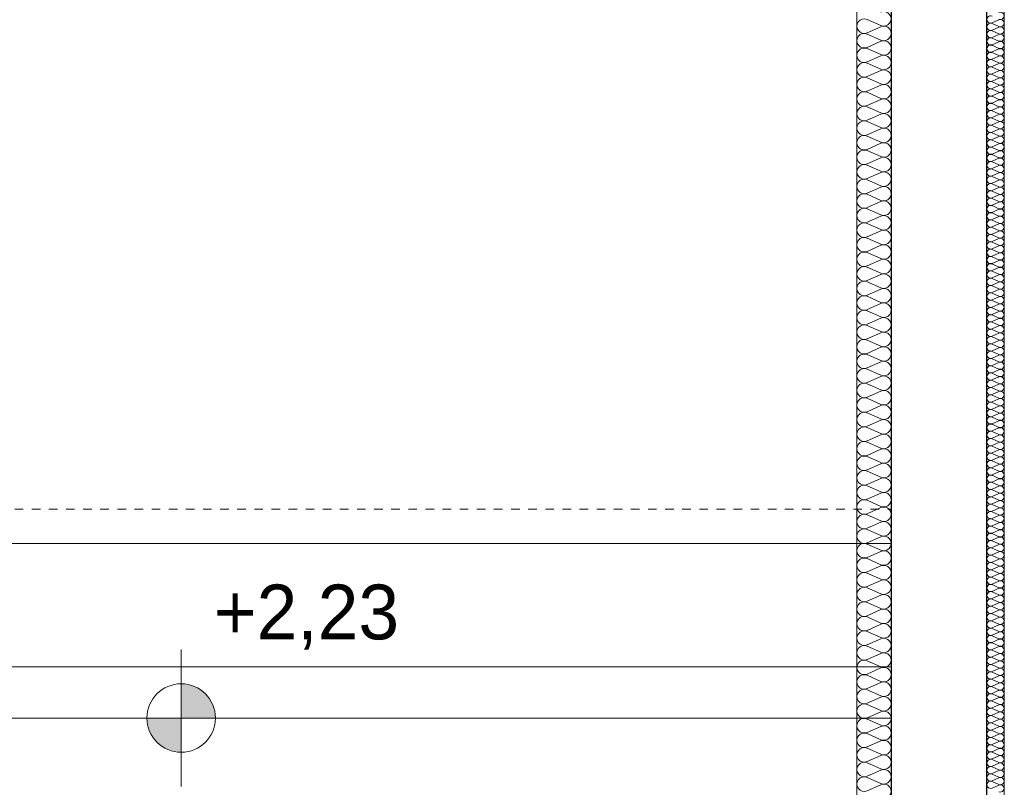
# Model space of a CAD drawing. Extents: x -515158 to -464725, y 20769 to 114053.
# Tile 38 of 69: x -500584 to -497708, y 69402 to 71644. Entities that reach past the tile are written whole.
import ezdxf

# ---------------------------------------------------------------- set-up
doc = ezdxf.new("R2010")
doc.units = 0
doc.header["$MEASUREMENT"] = 0
doc.linetypes.add('Hidden Line', pattern=[50, 25, -25])
for name, color, linetype, lineweight in [('#podkład', 252, 'Continuous', 9), ('Arch ocieplenie_Nr_Pióra__44', 252, 'Continuous', 9), ('Arch ocieplenie_Nr_Pióra__9', 252, 'Continuous', 9), ('Arch wykończenie_Nr_Pióra__3', 252, 'Continuous', 18), ('INWENT DACH_Nr_Pióra__21', 252, 'Continuous', 9), ('INWENT RURY SPUSTOWE_Nr_Pióra__21', 252, 'Continuous', 9), ('INWENT RZĘDNE_Nr_Pióra__21', 252, 'Continuous', 9), ('INWENT.ŚCIANY_Nr_Pióra__1', 252, 'Continuous', 25), ('INWENT.ŚCIANY_Nr_Pióra__21', 252, 'Continuous', 9)]:
    doc.layers.add(name, color=color, linetype=linetype, lineweight=lineweight)
doc.layers.add('Arch ocieplenie', color=252, linetype='Continuous')
doc.layers.add('INWENT RZĘDNE', color=252, linetype='Continuous')
doc.styles.add('GENERATED_STYLE_3', font='txt')

# ---------------------------------------------------------------- blocks, each defined once
blk = doc.blocks.new('Koty wysokościowe_39', base_point=(-500112.1, 71817.6))
at = {"layer": 'INWENT RZĘDNE_Nr_Pióra__21', "linetype": 'Continuous'}
for points in [[(-500112.1, 71817.6), (-500012.1, 71817.6), (-500019.7, 71855.9), (-500041.4, 71888.3), (-500073.9, 71910), (-500112.1, 71917.6)], [(-500112.1, 71817.6), (-500212.1, 71817.6), (-500204.5, 71779.4), (-500182.8, 71746.9), (-500150.4, 71725.2), (-500112.1, 71717.6)]]:
    blk.add_hatch(color=256, dxfattribs=at).paths.add_polyline_path(points, flags=0)
for p, q in [((-500112.1, 71617.6), (-500112.1, 72017.6)), ((-500312.1, 71817.6), (-499912.1, 71817.6))]:
    blk.add_line(p, q, dxfattribs=at)
blk.add_circle((-500112.1, 71817.6), 100, dxfattribs=at)
at = {"layer": 'INWENT RZĘDNE_Nr_Pióra__21', "insert": (-500016.8, 72017.6), "char_height": 160, "attachment_point": 7, "style": 'GENERATED_STYLE_3'}
blk.add_mtext('{+2,23}', dxfattribs=at)
blk = doc.blocks.new('Izolacja cieplna 14_216', base_point=(-498038.3, 79647.6))
at = {"layer": 'Arch ocieplenie_Nr_Pióra__9', "linetype": 'Continuous'}
for p, q in [((-498108.5, 73857.9), (-498068.1, 73840.2)), ((-498068.1, 73836.7), (-498108.5, 73819)), ((-498108.5, 73815.4), (-498068.1, 73797.7)), ((-498068.1, 73794.1), (-498108.5, 73776.4)), ((-498108.5, 73772.8), (-498068.1, 73755.1)), ((-498068.1, 73751.5), (-498108.5, 73733.8)), ((-498108.5, 73730.3), (-498068.1, 73712.6)), ((-498068.1, 73709), (-498108.5, 73691.3)), ((-498108.5, 73687.7), (-498068.1, 73670)), ((-498068.1, 73666.4), (-498108.5, 73648.7)), ((-498108.5, 73645.1), (-498068.1, 73627.4)), ((-498068.1, 73623.9), (-498108.5, 73606.2)), ((-498108.5, 73602.6), (-498068.1, 73584.9)), ((-498068.1, 73581.3), (-498108.5, 73563.6)), ((-498108.5, 73560), (-498068.1, 73542.3)), ((-498068.1, 73538.8), (-498108.5, 73521)), ((-498108.5, 73517.5), (-498068.1, 73499.8)), ((-498068.1, 73496.2), (-498108.5, 73478.5)), ((-498108.5, 73474.9), (-498068.1, 73457.2)), ((-498068.1, 73453.6), (-498108.5, 73435.9)), ((-498108.5, 73432.4), (-498068.1, 73414.7)), ((-498068.1, 73411.1), (-498108.5, 73393.4)), ((-498108.5, 73389.8), (-498068.1, 73372.1)), ((-498068.1, 73368.5), (-498108.5, 73350.8)), ((-498108.5, 73347.2), (-498068.1, 73329.5)), ((-498068.1, 73326), (-498108.5, 73308.3)), ((-498108.5, 73304.7), (-498068.1, 73287)), ((-498068.1, 73283.4), (-498108.5, 73265.7)), ((-498108.5, 73262.1), (-498068.1, 73244.4)), ((-498068.1, 73240.8), (-498108.5, 73223.1)), ((-498108.5, 73219.6), (-498068.1, 73201.9)), ((-498068.1, 73198.3), (-498108.5, 73180.6)), ((-498108.5, 73177), (-498068.1, 73159.3)), ((-498068.1, 73155.7), (-498108.5, 73138)), ((-498108.5, 73134.4), (-498068.1, 73116.7)), ((-498068.1, 73113.2), (-498108.5, 73095.5)), ((-498108.5, 73091.9), (-498068.1, 73074.2)), ((-498068.1, 73070.6), (-498108.5, 73052.9)), ((-498108.5, 73049.3), (-498068.1, 73031.6)), ((-498068.1, 73028.1), (-498108.5, 73010.4)), ((-498108.5, 73006.8), (-498068.1, 72989.1)), ((-498068.1, 72985.5), (-498108.5, 72967.8)), ((-498108.5, 72964.2), (-498068.1, 72946.5)), ((-498068.1, 72942.9), (-498108.5, 72925.2)), ((-498108.5, 72921.7), (-498068.1, 72904)), ((-498068.1, 72900.4), (-498108.5, 72882.7)), ((-498108.5, 72879.1), (-498068.1, 72861.4)), ((-498068.1, 72857.8), (-498108.5, 72840.1)), ((-498108.5, 72836.5), (-498068.1, 72818.8)), ((-498068.1, 72815.3), (-498108.5, 72797.6)), ((-498108.5, 72794), (-498068.1, 72776.3)), ((-498068.1, 72772.7), (-498108.5, 72755)), ((-498108.5, 72751.4), (-498068.1, 72733.7)), ((-498068.1, 72730.1), (-498108.5, 72712.4)), ((-498108.5, 72708.9), (-498068.1, 72691.2)), ((-498068.1, 72687.6), (-498108.5, 72669.9)), ((-498108.5, 72666.3), (-498068.1, 72648.6)), ((-498068.1, 72645), (-498108.5, 72627.3)), ((-498108.5, 72623.8), (-498068.1, 72606)), ((-498068.1, 72602.5), (-498108.5, 72584.8)), ((-498108.5, 72581.2), (-498068.1, 72563.5)), ((-498068.1, 72559.9), (-498108.5, 72542.2)), ((-498108.5, 72538.6), (-498068.1, 72520.9)), ((-498068.1, 72517.4), (-498108.5, 72499.7)), ((-498108.5, 72496.1), (-498068.1, 72478.4)), ((-498068.1, 72474.8), (-498108.5, 72457.1)), ((-498108.5, 72453.5), (-498068.1, 72435.8)), ((-498068.1, 72432.2), (-498108.5, 72414.5)), ((-498108.5, 72411), (-498068.1, 72393.3)), ((-498068.1, 72389.7), (-498108.5, 72372)), ((-498108.5, 72368.4), (-498068.1, 72350.7)), ((-498068.1, 72347.1), (-498108.5, 72329.4))]:
    blk.add_line(p, q, dxfattribs=at)
for centre, start_param, end_param in [((-498059.6, 73859.7), 5.870392, 9.837571), ((-498117.1, 73838.4), 2.728799, 6.695979), ((-498059.6, 73817.2), 5.870392, 9.837571), ((-498117.1, 73795.9), 2.728799, 6.695979), ((-498117.1, 73753.3), 2.728799, 6.695979), ((-498059.6, 73774.6), 5.870392, 9.837571), ((-498059.6, 73732.1), 5.870392, 9.837571), ((-498117.1, 73710.8), 2.728799, 6.695979), ((-498117.1, 73668.2), 2.728799, 6.695979), ((-498059.6, 73689.5), 5.870392, 9.837571), ((-498059.6, 73646.9), 5.870392, 9.837571), ((-498117.1, 73625.7), 2.728799, 6.695979), ((-498117.1, 73583.1), 2.728799, 6.695979), ((-498059.6, 73604.4), 5.870392, 9.837571), ((-498059.6, 73561.8), 5.870392, 9.837571), ((-498117.1, 73540.5), 2.728799, 6.695979), ((-498117.1, 73498), 2.728799, 6.695979), ((-498059.6, 73519.3), 5.870392, 9.837571), ((-498059.6, 73476.7), 5.870392, 9.837571), ((-498117.1, 73455.4), 2.728799, 6.695979), ((-498117.1, 73412.9), 2.728799, 6.695979), ((-498059.6, 73434.1), 5.870392, 9.837571), ((-498059.6, 73391.6), 5.870392, 9.837571), ((-498117.1, 73370.3), 2.728799, 6.695979), ((-498117.1, 73327.7), 2.728799, 6.695979), ((-498059.6, 73349), 5.870392, 9.837571), ((-498059.6, 73306.5), 5.870392, 9.837571), ((-498117.1, 73285.2), 2.728799, 6.695979), ((-498117.1, 73242.6), 2.728799, 6.695979), ((-498059.6, 73263.9), 5.870392, 9.837571), ((-498059.6, 73221.4), 5.870392, 9.837571), ((-498117.1, 73200.1), 2.728799, 6.695979), ((-498059.6, 73178.8), 5.870392, 9.837571), ((-498117.1, 73157.5), 2.728799, 6.695979), ((-498059.6, 73136.2), 5.870392, 9.837571), ((-498117.1, 73115), 2.728799, 6.695979), ((-498059.6, 73093.7), 5.870392, 9.837571), ((-498117.1, 73072.4), 2.728799, 6.695979), ((-498059.6, 73051.1), 5.870392, 9.837571), ((-498117.1, 73029.8), 2.728799, 6.695979), ((-498059.6, 73008.6), 5.870392, 9.837571), ((-498117.1, 72987.3), 2.728799, 6.695979), ((-498059.6, 72966), 5.870392, 9.837571), ((-498117.1, 72944.7), 2.728799, 6.695979), ((-498059.6, 72923.4), 5.870392, 9.837571), ((-498117.1, 72902.2), 2.728799, 6.695979), ((-498059.6, 72880.9), 5.870392, 9.837571), ((-498117.1, 72859.6), 2.728799, 6.695979), ((-498059.6, 72838.3), 5.870392, 9.837571), ((-498117.1, 72817.1), 2.728799, 6.695979), ((-498059.6, 72795.8), 5.870392, 9.837571), ((-498117.1, 72774.5), 2.728799, 6.695979), ((-498059.6, 72753.2), 5.870392, 9.837571), ((-498117.1, 72731.9), 2.728799, 6.695979), ((-498117.1, 72689.4), 2.728799, 6.695979), ((-498059.6, 72710.7), 5.870392, 9.837571), ((-498059.6, 72668.1), 5.870392, 9.837571), ((-498117.1, 72646.8), 2.728799, 6.695979), ((-498117.1, 72604.3), 2.728799, 6.695979), ((-498059.6, 72625.5), 5.870392, 9.837571), ((-498059.6, 72583), 5.870392, 9.837571), ((-498117.1, 72561.7), 2.728799, 6.695979), ((-498117.1, 72519.1), 2.728799, 6.695979), ((-498059.6, 72540.4), 5.870392, 9.837571), ((-498059.6, 72497.9), 5.870392, 9.837571), ((-498117.1, 72476.6), 2.728799, 6.695979), ((-498117.1, 72434), 2.728799, 6.695979), ((-498059.6, 72455.3), 5.870392, 9.837571), ((-498059.6, 72412.7), 5.870392, 9.837571), ((-498117.1, 72391.5), 2.728799, 6.695979), ((-498117.1, 72348.9), 2.728799, 6.695979), ((-498059.6, 72370.2), 5.870392, 9.837571), ((-498059.6, 72327.6), 1.570796, 3.554385)]:
    blk.add_ellipse(centre, major_axis=(0, -21.3), ratio=0.999466, start_param=start_param, end_param=end_param, dxfattribs=at)
blk = doc.blocks.new('Izolacja cieplna 14_210', base_point=(-497758.3, 79647.6))
at = {"layer": 'Arch ocieplenie_Nr_Pióra__9', "linetype": 'Continuous'}
for p, q in [((-497723.2, 73856.9), (-497743.4, 73848)), ((-497743.4, 73846.2), (-497723.2, 73837.4)), ((-497723.2, 73835.6), (-497743.4, 73826.7)), ((-497743.4, 73825), (-497723.2, 73816.1)), ((-497723.2, 73814.3), (-497743.4, 73805.5)), ((-497743.4, 73803.7), (-497723.2, 73794.8)), ((-497723.2, 73793), (-497743.4, 73784.2)), ((-497743.4, 73782.4), (-497723.2, 73773.5)), ((-497723.2, 73771.7), (-497743.4, 73762.9)), ((-497743.4, 73761.1), (-497723.2, 73752.2)), ((-497723.2, 73750.5), (-497743.4, 73741.6)), ((-497743.4, 73739.8), (-497723.2, 73731)), ((-497723.2, 73729.2), (-497743.4, 73720.3)), ((-497743.4, 73718.5), (-497723.2, 73709.7)), ((-497723.2, 73707.9), (-497743.4, 73699)), ((-497743.4, 73697.2), (-497723.2, 73688.4)), ((-497723.2, 73686.6), (-497743.4, 73677.7)), ((-497743.4, 73676), (-497723.2, 73667.1)), ((-497723.2, 73665.3), (-497743.4, 73656.5)), ((-497743.4, 73654.7), (-497723.2, 73645.8)), ((-497723.2, 73644), (-497743.4, 73635.2)), ((-497743.4, 73633.4), (-497723.2, 73624.5)), ((-497723.2, 73622.7), (-497743.4, 73613.9)), ((-497743.4, 73612.1), (-497723.2, 73603.2)), ((-497723.2, 73601.4), (-497743.4, 73592.6)), ((-497743.4, 73590.8), (-497723.2, 73582)), ((-497723.2, 73580.2), (-497743.4, 73571.3)), ((-497743.4, 73569.5), (-497723.2, 73560.7)), ((-497723.2, 73558.9), (-497743.4, 73550)), ((-497743.4, 73548.2), (-497723.2, 73539.4)), ((-497723.2, 73537.6), (-497743.4, 73528.7)), ((-497743.4, 73526.9), (-497723.2, 73518.1)), ((-497723.2, 73516.3), (-497743.4, 73507.4)), ((-497743.4, 73505.7), (-497723.2, 73496.8)), ((-497723.2, 73495), (-497743.4, 73486.2)), ((-497743.4, 73484.4), (-497723.2, 73475.5)), ((-497723.2, 73473.7), (-497743.4, 73464.9)), ((-497743.4, 73463.1), (-497723.2, 73454.2)), ((-497723.2, 73452.4), (-497743.4, 73443.6)), ((-497743.4, 73441.8), (-497723.2, 73432.9)), ((-497723.2, 73431.2), (-497743.4, 73422.3)), ((-497743.4, 73420.5), (-497723.2, 73411.7)), ((-497723.2, 73409.9), (-497743.4, 73401)), ((-497743.4, 73399.2), (-497723.2, 73390.4)), ((-497723.2, 73388.6), (-497743.4, 73379.7)), ((-497743.4, 73377.9), (-497723.2, 73369.1)), ((-497723.2, 73367.3), (-497743.4, 73358.4)), ((-497743.4, 73356.7), (-497723.2, 73347.8)), ((-497723.2, 73346), (-497743.4, 73337.2)), ((-497743.4, 73335.4), (-497723.2, 73326.5)), ((-497723.2, 73324.7), (-497743.4, 73315.9)), ((-497743.4, 73314.1), (-497723.2, 73305.2)), ((-497723.2, 73303.4), (-497743.4, 73294.6)), ((-497743.4, 73292.8), (-497723.2, 73283.9)), ((-497723.2, 73282.2), (-497743.4, 73273.3)), ((-497743.4, 73271.5), (-497723.2, 73262.7)), ((-497723.2, 73260.9), (-497743.4, 73252)), ((-497743.4, 73250.2), (-497723.2, 73241.4)), ((-497723.2, 73239.6), (-497743.4, 73230.7)), ((-497743.4, 73228.9), (-497723.2, 73220.1)), ((-497723.2, 73218.3), (-497743.4, 73209.4)), ((-497743.4, 73207.7), (-497723.2, 73198.8)), ((-497723.2, 73197), (-497743.4, 73188.2)), ((-497743.4, 73186.4), (-497723.2, 73177.5)), ((-497723.2, 73175.7), (-497743.4, 73166.9)), ((-497743.4, 73165.1), (-497723.2, 73156.2)), ((-497723.2, 73154.4), (-497743.4, 73145.6)), ((-497743.4, 73143.8), (-497723.2, 73134.9)), ((-497723.2, 73133.2), (-497743.4, 73124.3)), ((-497743.4, 73122.5), (-497723.2, 73113.7)), ((-497723.2, 73111.9), (-497743.4, 73103)), ((-497743.4, 73101.2), (-497723.2, 73092.4)), ((-497723.2, 73090.6), (-497743.4, 73081.7)), ((-497743.4, 73079.9), (-497723.2, 73071.1)), ((-497723.2, 73069.3), (-497743.4, 73060.4)), ((-497743.4, 73058.7), (-497723.2, 73049.8)), ((-497723.2, 73048), (-497743.4, 73039.2)), ((-497743.4, 73037.4), (-497723.2, 73028.5)), ((-497723.2, 73026.7), (-497743.4, 73017.9)), ((-497743.4, 73016.1), (-497723.2, 73007.2)), ((-497723.2, 73005.4), (-497743.4, 72996.6)), ((-497743.4, 72994.8), (-497723.2, 72985.9)), ((-497723.2, 72984.1), (-497743.4, 72975.3)), ((-497743.4, 72973.5), (-497723.2, 72964.7)), ((-497723.2, 72962.9), (-497743.4, 72954)), ((-497743.4, 72952.2), (-497723.2, 72943.4)), ((-497723.2, 72941.6), (-497743.4, 72932.7)), ((-497743.4, 72930.9), (-497723.2, 72922.1)), ((-497723.2, 72920.3), (-497743.4, 72911.4)), ((-497743.4, 72909.6), (-497723.2, 72900.8)), ((-497723.2, 72899), (-497743.4, 72890.1)), ((-497743.4, 72888.4), (-497723.2, 72879.5)), ((-497723.2, 72877.7), (-497743.4, 72868.9)), ((-497743.4, 72867.1), (-497723.2, 72858.2)), ((-497723.2, 72856.4), (-497743.4, 72847.6)), ((-497743.4, 72845.8), (-497723.2, 72836.9)), ((-497723.2, 72835.1), (-497743.4, 72826.3)), ((-497743.4, 72824.5), (-497723.2, 72815.6)), ((-497723.2, 72813.9), (-497743.4, 72805)), ((-497743.4, 72803.2), (-497723.2, 72794.4)), ((-497723.2, 72792.6), (-497743.4, 72783.7)), ((-497743.4, 72781.9), (-497723.2, 72773.1)), ((-497723.2, 72771.3), (-497743.4, 72762.4)), ((-497743.4, 72760.6), (-497723.2, 72751.8)), ((-497723.2, 72750), (-497743.4, 72741.1)), ((-497743.4, 72739.4), (-497723.2, 72730.5)), ((-497723.2, 72728.7), (-497743.4, 72719.9)), ((-497743.4, 72718.1), (-497723.2, 72709.2)), ((-497723.2, 72707.4), (-497743.4, 72698.6)), ((-497743.4, 72696.8), (-497723.2, 72687.9)), ((-497723.2, 72686.1), (-497743.4, 72677.3)), ((-497743.4, 72675.5), (-497723.2, 72666.6)), ((-497723.2, 72664.9), (-497743.4, 72656)), ((-497743.4, 72654.2), (-497723.2, 72645.4)), ((-497723.2, 72643.6), (-497743.4, 72634.7)), ((-497743.4, 72632.9), (-497723.2, 72624.1)), ((-497723.2, 72622.3), (-497743.4, 72613.4)), ((-497743.4, 72611.6), (-497723.2, 72602.8)), ((-497723.2, 72601), (-497743.4, 72592.1)), ((-497743.4, 72590.4), (-497723.2, 72581.5)), ((-497723.2, 72579.7), (-497743.4, 72570.9)), ((-497743.4, 72569.1), (-497723.2, 72560.2)), ((-497723.2, 72558.4), (-497743.4, 72549.6)), ((-497743.4, 72547.8), (-497723.2, 72538.9)), ((-497723.2, 72537.1), (-497743.4, 72528.3)), ((-497743.4, 72526.5), (-497723.2, 72517.6)), ((-497723.2, 72515.9), (-497743.4, 72507)), ((-497743.4, 72505.2), (-497723.2, 72496.4)), ((-497723.2, 72494.6), (-497743.4, 72485.7)), ((-497743.4, 72483.9), (-497723.2, 72475.1)), ((-497723.2, 72473.3), (-497743.4, 72464.4)), ((-497743.4, 72462.6), (-497723.2, 72453.8)), ((-497723.2, 72452), (-497743.4, 72443.1)), ((-497743.4, 72441.3), (-497723.2, 72432.5)), ((-497723.2, 72430.7), (-497743.4, 72421.9)), ((-497743.4, 72420.1), (-497723.2, 72411.2)), ((-497723.2, 72409.4), (-497743.4, 72400.6)), ((-497743.4, 72398.8), (-497723.2, 72389.9)), ((-497723.2, 72388.1), (-497743.4, 72379.3)), ((-497743.4, 72377.5), (-497723.2, 72368.6)), ((-497723.2, 72366.8), (-497743.4, 72358)), ((-497743.4, 72356.2), (-497723.2, 72347.3)), ((-497723.2, 72345.6), (-497743.4, 72336.7)), ((-497743.4, 72334.9), (-497723.2, 72326.1)), ((-497723.2, 72324.3), (-497743.4, 72315.4)), ((-497743.4, 72313.6), (-497723.2, 72304.8)), ((-497723.2, 72303), (-497743.4, 72294.1)), ((-497743.4, 72292.3), (-497723.2, 72283.5)), ((-497723.2, 72281.7), (-497743.4, 72272.8)), ((-497743.4, 72271.1), (-497723.2, 72262.2)), ((-497723.2, 72260.4), (-497743.4, 72251.6)), ((-497743.4, 72249.8), (-497723.2, 72240.9)), ((-497723.2, 72239.1), (-497743.4, 72230.3)), ((-497743.4, 72228.5), (-497723.2, 72219.6)), ((-497723.2, 72217.8), (-497743.4, 72209)), ((-497743.4, 72207.2), (-497723.2, 72198.3)), ((-497723.2, 72196.6), (-497743.4, 72187.7)), ((-497743.4, 72185.9), (-497723.2, 72177.1)), ((-497723.2, 72175.3), (-497743.4, 72166.4)), ((-497743.4, 72164.6), (-497723.2, 72155.8)), ((-497723.2, 72154), (-497743.4, 72145.1)), ((-497743.4, 72143.3), (-497723.2, 72134.5)), ((-497723.2, 72132.7), (-497743.4, 72123.8)), ((-497743.4, 72122.1), (-497723.2, 72113.2)), ((-497723.2, 72111.4), (-497743.4, 72102.6)), ((-497743.4, 72100.8), (-497723.2, 72091.9)), ((-497723.2, 72090.1), (-497743.4, 72081.3)), ((-497743.4, 72079.5), (-497723.2, 72070.6)), ((-497723.2, 72068.8), (-497743.4, 72060)), ((-497743.4, 72058.2), (-497723.2, 72049.3)), ((-497723.2, 72047.6), (-497743.4, 72038.7)), ((-497743.4, 72036.9), (-497723.2, 72028.1)), ((-497723.2, 72026.3), (-497743.4, 72017.4)), ((-497743.4, 72015.6), (-497723.2, 72006.8)), ((-497723.2, 72005), (-497743.4, 71996.1)), ((-497743.4, 71994.3), (-497723.2, 71985.5)), ((-497723.2, 71983.7), (-497743.4, 71974.8)), ((-497743.4, 71973.1), (-497723.2, 71964.2)), ((-497723.2, 71962.4), (-497743.4, 71953.6)), ((-497743.4, 71951.8), (-497723.2, 71942.9)), ((-497723.2, 71941.1), (-497743.4, 71932.3)), ((-497743.4, 71930.5), (-497723.2, 71921.6)), ((-497723.2, 71919.8), (-497743.4, 71911)), ((-497743.4, 71909.2), (-497723.2, 71900.3)), ((-497723.2, 71898.6), (-497743.4, 71889.7)), ((-497743.4, 71887.9), (-497723.2, 71879.1)), ((-497723.2, 71877.3), (-497743.4, 71868.4)), ((-497743.4, 71866.6), (-497723.2, 71857.8)), ((-497723.2, 71856), (-497743.4, 71847.1)), ((-497743.4, 71845.3), (-497723.2, 71836.5)), ((-497723.2, 71834.7), (-497743.4, 71825.8)), ((-497743.4, 71824), (-497723.2, 71815.2)), ((-497723.2, 71813.4), (-497743.4, 71804.6)), ((-497743.4, 71802.8), (-497723.2, 71793.9)), ((-497723.2, 71792.1), (-497743.4, 71783.3)), ((-497743.4, 71781.5), (-497723.2, 71772.6)), ((-497723.2, 71770.8), (-497743.4, 71762)), ((-497743.4, 71760.2), (-497723.2, 71751.3)), ((-497723.2, 71749.5), (-497743.4, 71740.7)), ((-497743.4, 71738.9), (-497723.2, 71730)), ((-497723.2, 71728.3), (-497743.4, 71719.4)), ((-497743.4, 71717.6), (-497723.2, 71708.8)), ((-497723.2, 71707), (-497743.4, 71698.1)), ((-497743.4, 71696.3), (-497723.2, 71687.5)), ((-497723.2, 71685.7), (-497743.4, 71676.8)), ((-497743.4, 71675), (-497723.2, 71666.2)), ((-497723.2, 71664.4), (-497743.4, 71655.5)), ((-497743.4, 71653.8), (-497723.2, 71644.9)), ((-497723.2, 71643.1), (-497743.4, 71634.3)), ((-497743.4, 71632.5), (-497723.2, 71623.6)), ((-497723.2, 71621.8), (-497743.4, 71613))]:
    blk.add_line(p, q, dxfattribs=at)
for centre, start_param, end_param in [((-497747.7, 73857.8), 2.7288, 6.695979), ((-497719, 73868.4), 5.870392, 9.837571), ((-497747.7, 73836.5), 2.7288, 6.695979), ((-497719, 73847.1), 5.870392, 9.837571), ((-497719, 73825.8), 5.870392, 9.837571), ((-497747.7, 73815.2), 2.7288, 6.695979), ((-497747.7, 73793.9), 2.7288, 6.695979), ((-497719, 73804.6), 5.870392, 9.837571), ((-497747.7, 73772.6), 2.7288, 6.695979), ((-497719, 73783.3), 5.870392, 9.837571), ((-497747.7, 73751.3), 2.7288, 6.695979), ((-497719, 73762), 5.870392, 9.837571), ((-497719, 73740.7), 5.870392, 9.837571), ((-497747.7, 73730.1), 2.7288, 6.695979), ((-497747.7, 73708.8), 2.7288, 6.695979), ((-497719, 73719.4), 5.870392, 9.837571), ((-497747.7, 73687.5), 2.7288, 6.695979), ((-497719, 73698.1), 5.870392, 9.837571), ((-497747.7, 73666.2), 2.7288, 6.695979), ((-497719, 73676.8), 5.870392, 9.837571), ((-497719, 73655.6), 5.870392, 9.837571), ((-497747.7, 73644.9), 2.7288, 6.695979), ((-497747.7, 73623.6), 2.7288, 6.695979), ((-497719, 73634.3), 5.870392, 9.837571), ((-497747.7, 73602.3), 2.7288, 6.695979), ((-497719, 73613), 5.870392, 9.837571), ((-497747.7, 73581.1), 2.7288, 6.695979), ((-497719, 73591.7), 5.870392, 9.837571), ((-497719, 73570.4), 5.870392, 9.837571), ((-497747.7, 73559.8), 2.7288, 6.695979), ((-497747.7, 73538.5), 2.7288, 6.695979), ((-497719, 73549.1), 5.870392, 9.837571), ((-497747.7, 73517.2), 2.7288, 6.695979), ((-497719, 73527.8), 5.870392, 9.837571), ((-497719, 73506.6), 5.870392, 9.837571), ((-497747.7, 73495.9), 2.7288, 6.695979), ((-497719, 73485.3), 5.870392, 9.837571), ((-497747.7, 73474.6), 2.7288, 6.695979), ((-497747.7, 73453.3), 2.7288, 6.695979), ((-497719, 73464), 5.870392, 9.837571), ((-497747.7, 73432.1), 2.7288, 6.695979), ((-497719, 73442.7), 5.870392, 9.837571), ((-497719, 73421.4), 5.870392, 9.837571), ((-497747.7, 73410.8), 2.7288, 6.695979), ((-497719, 73400.1), 5.870392, 9.837571), ((-497747.7, 73389.5), 2.7288, 6.695979), ((-497747.7, 73368.2), 2.7288, 6.695979), ((-497719, 73378.8), 5.870392, 9.837571), ((-497747.7, 73346.9), 2.7288, 6.695979), ((-497719, 73357.6), 5.870392, 9.837571), ((-497719, 73336.3), 5.870392, 9.837571), ((-497747.7, 73325.6), 2.7288, 6.695979), ((-497719, 73315), 5.870392, 9.837571), ((-497747.7, 73304.3), 2.7288, 6.695979), ((-497747.7, 73283), 2.7288, 6.695979), ((-497719, 73293.7), 5.870392, 9.837571), ((-497747.7, 73261.8), 2.7288, 6.695979), ((-497719, 73272.4), 5.870392, 9.837571), ((-497719, 73251.1), 5.870392, 9.837571), ((-497747.7, 73240.5), 2.7288, 6.695979), ((-497747.7, 73219.2), 2.7288, 6.695979), ((-497719, 73229.8), 5.870392, 9.837571), ((-497747.7, 73197.9), 2.7288, 6.695979), ((-497719, 73208.5), 5.870392, 9.837571), ((-497747.7, 73176.6), 2.7288, 6.695979), ((-497719, 73187.3), 5.870392, 9.837571), ((-497719, 73166), 5.870392, 9.837571), ((-497747.7, 73155.3), 2.7288, 6.695979), ((-497747.7, 73134), 2.7288, 6.695979), ((-497719, 73144.7), 5.870392, 9.837571), ((-497747.7, 73112.8), 2.7288, 6.695979), ((-497719, 73123.4), 5.870392, 9.837571), ((-497747.7, 73091.5), 2.7288, 6.695979), ((-497719, 73102.1), 5.870392, 9.837571), ((-497719, 73080.8), 5.870392, 9.837571), ((-497747.7, 73070.2), 2.7288, 6.695979), ((-497747.7, 73048.9), 2.7288, 6.695979), ((-497719, 73059.5), 5.870392, 9.837571), ((-497747.7, 73027.6), 2.7288, 6.695979), ((-497719, 73038.3), 5.870392, 9.837571), ((-497719, 73017), 5.870392, 9.837571), ((-497747.7, 73006.3), 2.7288, 6.695979), ((-497719, 72995.7), 5.870392, 9.837571), ((-497747.7, 72985), 2.7288, 6.695979), ((-497747.7, 72963.8), 2.7288, 6.695979), ((-497719, 72974.4), 5.870392, 9.837571), ((-497747.7, 72942.5), 2.7288, 6.695979), ((-497719, 72953.1), 5.870392, 9.837571), ((-497719, 72931.8), 5.870392, 9.837571), ((-497747.7, 72921.2), 2.7288, 6.695979), ((-497719, 72910.5), 5.870392, 9.837571), ((-497747.7, 72899.9), 2.7288, 6.695979), ((-497747.7, 72878.6), 2.7288, 6.695979), ((-497719, 72889.3), 5.870392, 9.837571), ((-497747.7, 72857.3), 2.7288, 6.695979), ((-497719, 72868), 5.870392, 9.837571), ((-497719, 72846.7), 5.870392, 9.837571), ((-497747.7, 72836), 2.7288, 6.695979), ((-497719, 72825.4), 5.870392, 9.837571), ((-497747.7, 72814.8), 2.7288, 6.695979), ((-497747.7, 72793.5), 2.7288, 6.695979), ((-497719, 72804.1), 5.870392, 9.837571), ((-497747.7, 72772.2), 2.7288, 6.695979), ((-497719, 72782.8), 5.870392, 9.837571), ((-497719, 72761.5), 5.870392, 9.837571), ((-497747.7, 72750.9), 2.7288, 6.695979), ((-497747.7, 72729.6), 2.7288, 6.695979), ((-497719, 72740.3), 5.870392, 9.837571), ((-497747.7, 72708.3), 2.7288, 6.695979), ((-497719, 72719), 5.870392, 9.837571), ((-497747.7, 72687), 2.7288, 6.695979), ((-497719, 72697.7), 5.870392, 9.837571), ((-497719, 72676.4), 5.870392, 9.837571), ((-497747.7, 72665.7), 2.7288, 6.695979), ((-497747.7, 72644.5), 2.7288, 6.695979), ((-497719, 72655.1), 5.870392, 9.837571), ((-497747.7, 72623.2), 2.7288, 6.695979), ((-497719, 72633.8), 5.870392, 9.837571), ((-497747.7, 72601.9), 2.7288, 6.695979), ((-497719, 72612.5), 5.870392, 9.837571), ((-497719, 72591.2), 5.870392, 9.837571), ((-497747.7, 72580.6), 2.7288, 6.695979), ((-497747.7, 72559.3), 2.7288, 6.695979), ((-497719, 72570), 5.870392, 9.837571), ((-497747.7, 72538), 2.7288, 6.695979), ((-497719, 72548.7), 5.870392, 9.837571), ((-497747.7, 72516.7), 2.7288, 6.695979), ((-497719, 72527.4), 5.870392, 9.837571), ((-497719, 72506.1), 5.870392, 9.837571), ((-497747.7, 72495.5), 2.7288, 6.695979), ((-497747.7, 72474.2), 2.7288, 6.695979), ((-497719, 72484.8), 5.870392, 9.837571), ((-497747.7, 72452.9), 2.7288, 6.695979), ((-497719, 72463.5), 5.870392, 9.837571), ((-497719, 72442.2), 5.870392, 9.837571), ((-497747.7, 72431.6), 2.7288, 6.695979), ((-497719, 72421), 5.870392, 9.837571), ((-497747.7, 72410.3), 2.7288, 6.695979), ((-497747.7, 72389), 2.7288, 6.695979), ((-497719, 72399.7), 5.870392, 9.837571), ((-497747.7, 72367.7), 2.7288, 6.695979), ((-497719, 72378.4), 5.870392, 9.837571), ((-497719, 72357.1), 5.870392, 9.837571), ((-497747.7, 72346.5), 2.7288, 6.695979), ((-497719, 72335.8), 5.870392, 9.837571), ((-497747.7, 72325.2), 2.7288, 6.695979), ((-497747.7, 72303.9), 2.7288, 6.695979), ((-497719, 72314.5), 5.870392, 9.837571), ((-497747.7, 72282.6), 2.7288, 6.695979), ((-497719, 72293.2), 5.870392, 9.837571), ((-497719, 72272), 5.870392, 9.837571), ((-497747.7, 72261.3), 2.7288, 6.695979), ((-497719, 72250.7), 5.870392, 9.837571), ((-497747.7, 72240), 2.7288, 6.695979), ((-497747.7, 72218.7), 2.7288, 6.695979), ((-497719, 72229.4), 5.870392, 9.837571), ((-497747.7, 72197.5), 2.7288, 6.695979), ((-497719, 72208.1), 5.870392, 9.837571), ((-497719, 72186.8), 5.870392, 9.837571), ((-497747.7, 72176.2), 2.7288, 6.695979), ((-497747.7, 72154.9), 2.7288, 6.695979), ((-497719, 72165.5), 5.870392, 9.837571), ((-497747.7, 72133.6), 2.7288, 6.695979), ((-497719, 72144.2), 5.870392, 9.837571), ((-497747.7, 72112.3), 2.7288, 6.695979), ((-497719, 72123), 5.870392, 9.837571), ((-497719, 72101.7), 5.870392, 9.837571), ((-497747.7, 72091), 2.7288, 6.695979), ((-497747.7, 72069.7), 2.7288, 6.695979), ((-497719, 72080.4), 5.870392, 9.837571), ((-497747.7, 72048.4), 2.7288, 6.695979), ((-497719, 72059.1), 5.870392, 9.837571), ((-497747.7, 72027.2), 2.7288, 6.695979), ((-497719, 72037.8), 5.870392, 9.837571), ((-497719, 72016.5), 5.870392, 9.837571), ((-497747.7, 72005.9), 2.7288, 6.695979), ((-497747.7, 71984.6), 2.7288, 6.695979), ((-497719, 71995.2), 5.870392, 9.837571), ((-497747.7, 71963.3), 2.7288, 6.695979), ((-497719, 71973.9), 5.870392, 9.837571), ((-497747.7, 71942), 2.7288, 6.695979), ((-497719, 71952.7), 5.870392, 9.837571), ((-497719, 71931.4), 5.870392, 9.837571), ((-497747.7, 71920.7), 2.7288, 6.695979), ((-497747.7, 71899.4), 2.7288, 6.695979), ((-497719, 71910.1), 5.870392, 9.837571), ((-497747.7, 71878.2), 2.7288, 6.695979), ((-497719, 71888.8), 5.870392, 9.837571), ((-497719, 71867.5), 5.870392, 9.837571), ((-497747.7, 71856.9), 2.7288, 6.695979), ((-497719, 71846.2), 5.870392, 9.837571), ((-497747.7, 71835.6), 2.7288, 6.695979), ((-497747.7, 71814.3), 2.7288, 6.695979), ((-497719, 71824.9), 5.870392, 9.837571), ((-497747.7, 71793), 2.7288, 6.695979), ((-497719, 71803.7), 5.870392, 9.837571), ((-497719, 71782.4), 5.870392, 9.837571), ((-497747.7, 71771.7), 2.7288, 6.695979), ((-497719, 71761.1), 5.870392, 9.837571), ((-497747.7, 71750.4), 2.7288, 6.695979), ((-497747.7, 71729.2), 2.7288, 6.695979), ((-497719, 71739.8), 5.870392, 9.837571), ((-497747.7, 71707.9), 2.7288, 6.695979), ((-497719, 71718.5), 5.870392, 9.837571), ((-497719, 71697.2), 5.870392, 9.837571), ((-497747.7, 71686.6), 2.7288, 6.695979), ((-497747.7, 71665.3), 2.7288, 6.695979), ((-497719, 71675.9), 5.870392, 9.837571), ((-497747.7, 71644), 2.7288, 6.695979), ((-497719, 71654.7), 5.870392, 9.837571), ((-497747.7, 71622.7), 2.7288, 6.695979), ((-497719, 71633.4), 5.870392, 9.837571), ((-497719, 71612.1), 5.870392, 9.837571)]:
    blk.add_ellipse(centre, major_axis=(0, -10.6), ratio=0.999134, start_param=start_param, end_param=end_param, dxfattribs=at)
blk = doc.blocks.new('Izolacja cieplna 14_209', base_point=(-498038.3, 72327.6))
at = {"layer": 'Arch ocieplenie_Nr_Pióra__44', "linetype": 'Continuous'}
for p, q in [((-498108.5, 72325.8), (-498068.1, 72308.1)), ((-498068.1, 72304.5), (-498108.5, 72286.8)), ((-498108.5, 72283.2), (-498068.1, 72265.5)), ((-498068.1, 72261.9), (-498108.5, 72244.2)), ((-498108.5, 72240.7), (-498068.1, 72222.9)), ((-498068.1, 72219.4), (-498108.5, 72201.6)), ((-498108.5, 72198.1), (-498068.1, 72180.3)), ((-498068.1, 72176.8), (-498108.5, 72159)), ((-498108.5, 72155.5), (-498068.1, 72137.7)), ((-498068.1, 72134.2), (-498108.5, 72116.4)), ((-498108.5, 72112.9), (-498068.1, 72095.1)), ((-498068.1, 72091.6), (-498108.5, 72073.8)), ((-498108.5, 72070.3), (-498068.1, 72052.5)), ((-498068.1, 72049), (-498108.5, 72031.2)), ((-498108.5, 72027.7), (-498068.1, 72010)), ((-498068.1, 72006.4), (-498108.5, 71988.7)), ((-498108.5, 71985.1), (-498068.1, 71967.4)), ((-498068.1, 71963.8), (-498108.5, 71946.1)), ((-498108.5, 71942.5), (-498068.1, 71924.8)), ((-498068.1, 71921.2), (-498108.5, 71903.5)), ((-498108.5, 71899.9), (-498068.1, 71882.2)), ((-498068.1, 71878.6), (-498108.5, 71860.9)), ((-498108.5, 71857.3), (-498068.1, 71839.6)), ((-498068.1, 71836), (-498108.5, 71818.3)), ((-498108.5, 71814.7), (-498068.1, 71797)), ((-498068.1, 71793.4), (-498108.5, 71775.7)), ((-498108.5, 71772.1), (-498068.1, 71754.4)), ((-498068.1, 71750.8), (-498108.5, 71733.1)), ((-498108.5, 71729.5), (-498068.1, 71711.8)), ((-498068.1, 71708.2), (-498108.5, 71690.5)), ((-498108.5, 71686.9), (-498068.1, 71669.2)), ((-498068.1, 71665.6), (-498108.5, 71647.9)), ((-498108.5, 71644.3), (-498068.1, 71626.6)), ((-498068.1, 71623), (-498108.5, 71605.3))]:
    blk.add_line(p, q, dxfattribs=at)
for centre, start_param, end_param in [((-498117.1, 72306.3), 2.728799, 6.695979), ((-498059.6, 72327.6), 5.870392, 7.853982), ((-498117.1, 72263.7), 2.728799, 6.695979), ((-498059.6, 72285), 5.870392, 9.837571), ((-498059.6, 72242.4), 5.870392, 9.837571), ((-498117.1, 72221.1), 2.728799, 6.695979), ((-498117.1, 72178.5), 2.728799, 6.695979), ((-498059.6, 72199.8), 5.870392, 9.837571), ((-498059.6, 72157.2), 5.870392, 9.837571), ((-498117.1, 72135.9), 2.728799, 6.695979), ((-498059.6, 72114.7), 5.870392, 9.837571), ((-498117.1, 72093.4), 2.728799, 6.695979), ((-498059.6, 72072.1), 5.870392, 9.837571), ((-498117.1, 72050.8), 2.728799, 6.695979), ((-498059.6, 72029.5), 5.870392, 9.837571), ((-498117.1, 72008.2), 2.728799, 6.695979), ((-498059.6, 71986.9), 5.870392, 9.837571), ((-498117.1, 71965.6), 2.728799, 6.695979), ((-498059.6, 71944.3), 5.870392, 9.837571), ((-498117.1, 71923), 2.728799, 6.695979), ((-498059.6, 71901.7), 5.870392, 9.837571), ((-498117.1, 71880.4), 2.728799, 6.695979), ((-498059.6, 71859.1), 5.870392, 9.837571), ((-498117.1, 71837.8), 2.728799, 6.695979), ((-498059.6, 71816.5), 5.870392, 9.837571), ((-498117.1, 71795.2), 2.728799, 6.695979), ((-498059.6, 71773.9), 5.870392, 9.837571), ((-498117.1, 71752.6), 2.728799, 6.695979), ((-498059.6, 71731.3), 5.870392, 9.837571), ((-498117.1, 71710), 2.728799, 6.695979), ((-498059.6, 71688.7), 5.870392, 9.837571), ((-498117.1, 71667.4), 2.728799, 6.695979), ((-498117.1, 71624.8), 2.728799, 6.695979), ((-498059.6, 71646.1), 5.870392, 9.837571), ((-498059.6, 71603.5), 5.870392, 9.837571)]:
    blk.add_ellipse(centre, major_axis=(0, -21.3), ratio=0.998579, start_param=start_param, end_param=end_param, dxfattribs=at)
blk = doc.blocks.new('p1')
at = {"layer": 'Arch wykończenie_Nr_Pióra__3', "color": 252, "linetype": 'Continuous'}
for p, q in [((-498138.3, 65624.3), (-498138.3, 77934.3)), ((-497708.3, 65624.3), (-497708.3, 77934.3)), ((-506998.3, 70114.3), (-498138.3, 70114.3)), ((-498138.3, 70114.3), (-498038.3, 70114.3))]:
    blk.add_line(p, q, dxfattribs=at)
at = {"layer": 'INWENT DACH_Nr_Pióra__21', "color": 252, "linetype": 'Continuous'}
blk.add_line((-498038.3, 69604.3), (-513118.3, 69604.3), dxfattribs=at)
at = {"layer": 'INWENT RURY SPUSTOWE_Nr_Pióra__21', "color": 252, "linetype": 'Continuous'}
blk.add_line((-513118.3, 69754.3), (-498038.3, 69754.3), dxfattribs=at)
at = {"layer": 'INWENT.ŚCIANY_Nr_Pióra__1', "color": 252, "linetype": 'Continuous'}
for p, q in [((-498038.3, 77799.3), (-498038.3, 65684.3)), ((-497758.3, 65684.3), (-497758.3, 77799.3))]:
    blk.add_line(p, q, dxfattribs=at)
at = {"layer": 'INWENT.ŚCIANY_Nr_Pióra__21', "color": 252, "linetype": 'Hidden Line'}
blk.add_line((-506898.3, 70214.3), (-498038.3, 70214.3), dxfattribs=at)
at = {"layer": 'Arch ocieplenie', "color": 252, "linetype": 'Continuous', "lineweight": 13}
for name, p in [('Izolacja cieplna 14_216', (-498038.3, 77434.3)), ('Izolacja cieplna 14_210', (-497758.3, 77434.3)), ('Izolacja cieplna 14_209', (-498038.3, 70114.3))]:
    blk.add_blockref(name, p, dxfattribs=at)
at = {"layer": 'INWENT RZĘDNE', "color": 252}
blk.add_blockref('Koty wysokościowe_39', (-500112.1, 69604.3), dxfattribs=at)

msp = doc.modelspace()

# ---------------------------------------------------------------- block references
at = {"layer": '#podkład'}
msp.add_blockref('p1', (0, 0), dxfattribs=at)

doc.saveas('drawing.dxf')
